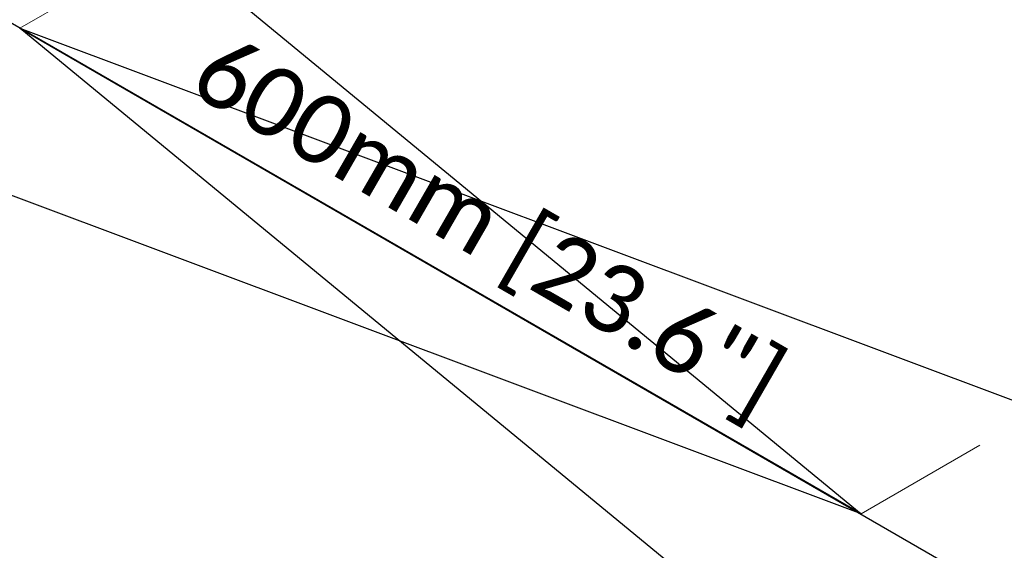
# Model space of a CAD drawing. Header units: millimetres. Extents: x 10176.9 to 10220.1, y 6804.8 to 6818.
# Tile 8 of 26: x 10198.17 to 10198.468, y 6805.271 to 6805.432. Entities that reach past the tile are written whole.
import ezdxf

# ---------------------------------------------------------------- set-up
doc = ezdxf.new("R2010")
doc.units = ezdxf.units.MM
doc.layers.get('DEFPOINTS').update_dxf_attribs({"true_color": 0x1a1a1a})
doc.layers.add('_HD_AUXILIAR', color=30, linetype='Continuous', lineweight=5)
doc.layers.add('_HD_cotas', color=1, linetype='Continuous')
doc.styles.add('3.5 texto', font='calibri.ttf', dxfattribs={"height": 3.5})
doc.styles.add('ROMANS', font='arial.ttf', dxfattribs={"height": 3.5})
doc.styles.get("Standard").update_dxf_attribs({"font": 'arial.ttf'})
doc.dimstyles.new('MECANICA', dxfattribs={"dimtxt": 3.5, "dimasz": 2.5, "dimexe": 1, "dimexo": 0, "dimgap": 1, "dimtad": 0, "dimtih": 1, "dimtoh": 1, "dimdec": 1, "dimdsep": 46, "dimtxsty": 'ROMANS', "dimblk1": 'OPEN', "dimblk2": 'OPEN', "dimsah": 1, "dimcen": 0.9, "dimclrt": 2, "dimadec": 0, "dimazin": 0, "dimtfac": 1, "dimtdec": 1, "dimtmove": 0, "dimatfit": 3, "dimldrblk": 'OPEN', "dimfxl": 1, "dimtolj": 1, "dimtzin": 0, "dimarcsym": 0})
doc.dimstyles.get("Standard").update_dxf_attribs({"dimtxt": 0.18, "dimasz": 0.18, "dimexe": 0.18, "dimexo": 0.0625, "dimgap": 0.09, "dimtad": 0, "dimtih": 1, "dimtoh": 1, "dimdec": 4, "dimzin": 0, "dimdsep": 46, "dimtxsty": 'Standard', "dimcen": 0.09, "dimadec": 0, "dimazin": 0, "dimtfac": 1, "dimtdec": 4, "dimtofl": 0, "dimtmove": 0, "dimatfit": 3, "dimfxl": 1, "dimtolj": 1, "dimtzin": 0, "dimarcsym": 0})

# ---------------------------------------------------------------- blocks, each defined once
blk = doc.blocks.new('_OPEN')
at = {"color": 0, "linetype": 'ByBlock'}
for p, q in [((-1, 0.16667), (0, 0)), ((0, 0), (-1, -0.16667)), ((0, 0), (-1, 0))]:
    blk.add_line(p, q, dxfattribs=at)
blk = doc.blocks.new('*D18')
at = {"color": 0, "lineweight": -2, "transparency": 16777216}
for p, q in [((10201.82416, 6805.62749), (10201.87406, 6805.60422)), ((10201.38917, 6805.34736), (10201.80863, 6805.58954)), ((10201.3181, 6805.33531), (10201.368, 6805.31204))]:
    blk.add_line(p, q, dxfattribs=at)
at = {"color": 0, "transparency": 16777216}
for points in [[(10201.80447, 6805.59676), (10201.8128, 6805.58232), (10201.85194, 6805.61454)], [(10201.38501, 6805.35458), (10201.39334, 6805.34014), (10201.34587, 6805.32236)]]:
    blk.add_solid(points, dxfattribs=at)
at = {"layer": 'DEFPOINTS', "color": 0, "transparency": 16777216}
for p in [(10201.80203, 6805.63781), (10201.85194, 6805.61454), (10201.29597, 6805.34563)]:
    blk.add_point(p, dxfattribs=at)
at = {"color": 0, "transparency": 16777216, "insert": (10201.69549, 6805.30116), "char_height": 0.05, "width": 30.7789722, "attachment_point": 5}
blk.add_mtext('\\A1;1200mm [47"]', dxfattribs=at)

msp = doc.modelspace()

# ---------------------------------------------------------------- linework, layer by layer
at = {"layer": '_HD_AUXILIAR'}
for p, q in [((10198.20602, 6805.45032), (10198.16996, 6805.4295)), ((10198.46108, 6805.30306), (10198.42503, 6805.28224))]:
    msp.add_line(p, q, dxfattribs=at)

# ---------------------------------------------------------------- texts
at = {"layer": '_HD_AUXILIAR', "style": '3.5 texto'}
msp.add_text('600mm [23.6"]', height=0.0208741, rotation=330, dxfattribs=at).set_placement((10198.22057, 6805.41045))

# ---------------------------------------------------------------- dimensions: what is measured, and where the dimension line sits
dim = msp.add_aligned_dim(p1=(10201.29597, 6805.34563), p2=(10201.80203, 6805.63781), distance=-0.0451, text='1200mm [47"]', dimstyle='Standard', override={"dimtxt": 0.05, "dimasz": 0.05, "dimexe": 0.02, "dimexo": 0.02, "dimdec": 2, "dimpost": '<>m', "dimtmove": 2})
dim.commit()
dim.dimension.update_dxf_attribs({"geometry": '*D18', "text_midpoint": (10201.69549, 6805.30116)})

# ---------------------------------------------------------------- leaders
at = {"layer": '_HD_AUXILIAR'}
msp.add_leader([(10198.72992, 6805.38029), (10198.66754, 6805.17809), (10198.38062, 6805.17809)], dimstyle='MECANICA', override={"dimldrblk": 'Open30', "dimlwd": 65535}, dxfattribs=at)
at = {"layer": '_HD_cotas'}
for points in [[(10198.16996, 6805.4295), (10198.42503, 6805.28224)], [(10198.42503, 6805.28224), (10198.16996, 6805.4295)]]:
    msp.add_leader(points, dimstyle='MECANICA', dxfattribs=at)

doc.saveas('drawing.dxf')
